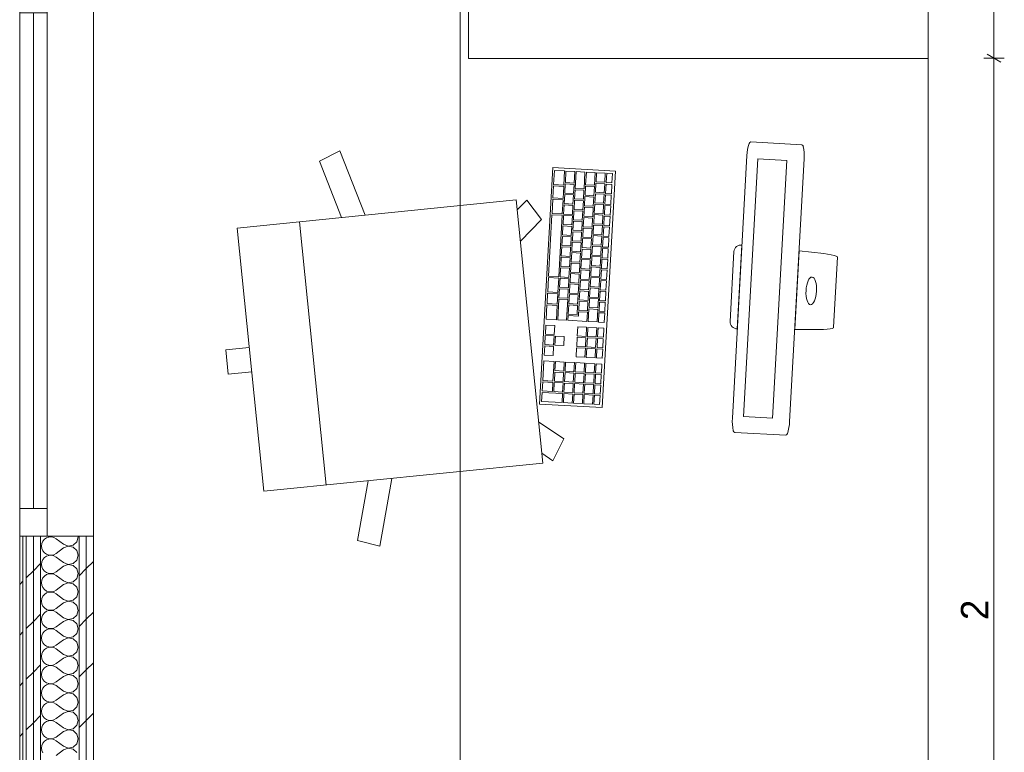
# Model space of a CAD drawing. Header units: millimetres. Extents: x -28277 to 305935, y -19284 to 4746.
# Tile 134 of 256: x 114887 to 116675, y -3812 to -2482. Entities that reach past the tile are written whole.
import ezdxf

# ---------------------------------------------------------------- set-up
doc = ezdxf.new("R2010")
doc.units = ezdxf.units.MM
doc.header["$MEASUREMENT"] = 0
doc.linetypes.add('Wipeout_Contour', pattern=[1000, 0, -1000])
for name, color, linetype in [('06_COT_Detalls', 7, 'Continuous'), ('Nuevo_08_E_Envans secs', 7, 'Continuous'), ('Nuevo_09_EI_Mobiliari general', 7, 'Continuous')]:
    doc.layers.add(name, color=color, linetype=linetype)
for name, color, linetype, lineweight in [('06_COT_Detalls_Pluma_Nº__1', 7, 'Continuous', 5), ('Nuevo_08_E_Envans secs_Pluma_Nº__1', 7, 'Continuous', 5), ('Nuevo_09_EI_Mobiliari general_Pluma_Nº__1', 7, 'Continuous', 5), ('Nuevo_Ventanas Archicad_Pluma_Nº__1', 7, 'Continuous', 5)]:
    doc.layers.add(name, color=color, linetype=linetype, lineweight=lineweight)
for name, color, linetype, lineweight, true_color in [('Nuevo_08_E_Envans secs_Pluma_Nº__102', 7, 'Continuous', 5, 0xcccccc), ('Nuevo_08_E_Envans secs_Pluma_Nº__171', 171, 'Continuous', 13, 0xaaaaff), ('Nuevo_08_E_Envans secs_Pluma_Nº__177', 7, 'Continuous', 15, 0xf7e046)]:
    doc.layers.add(name, color=color, linetype=linetype, lineweight=lineweight, true_color=true_color)
doc.styles.add('Estilo_Generado_2', font='txt')
doc.dimstyles.new('Estilo_Generado__1', dxfattribs={"dimtxt": 50, "dimasz": 19, "dimexe": 0.18, "dimexo": 300, "dimgap": 0, "dimtad": 1, "dimlfac": 0.001, "dimzin": 0, "dimdsep": 46, "dimtxsty": 'Estilo_Generado_2', "dimblk": 'ARROWHEAD_2', "dimblk1": 'ARROWHEAD_2', "dimblk2": 'ARROWHEAD_2', "dimcen": 0.09, "dimclrd": 7, "dimclre": 7, "dimclrt": 7, "dimadec": 0, "dimazin": 0, "dimtfac": 1, "dimtdec": 4, "dimtmove": 0, "dimatfit": 3, "dimfxl": 0, "dimtolj": 1, "dimtzin": 0, "dimarcsym": 0})
pattern_1 = [(45, (114496.2, -37.4), (-91.924, 91.924), [97.5, -32.5]), (45, (114496.2, 54.52), (-91.924, 91.924), [97.5, -32.5])]

# ---------------------------------------------------------------- blocks, each defined once
blk = doc.blocks.new('*X172', base_point=(114496.2, -37.4))
at = {"layer": 'Nuevo_08_E_Envans secs_Pluma_Nº__102', "color": 254, "linetype": 'Continuous', "lineweight": 5, "true_color": 0xcccccc}
for p, q in [((114927.4, -3432.8), (114926.8, -3437.4)), ((114929.2, -3428.6), (114927.4, -3432.8)), ((114932.2, -3425.1), (114929.2, -3428.6)), ((114936, -3422.5), (114932.2, -3425.1)), ((114940.3, -3421), (114936, -3422.5)), ((114936.7, -3419.2), (114940.3, -3420.4)), ((114940.3, -3420.4), (114944.9, -3420.7)), ((114944.9, -3420.8), (114940.3, -3421)), ((114944.9, -3420.7), (114949.4, -3419.6)), ((114949.4, -3421.8), (114944.9, -3420.8)), ((114949.4, -3419.6), (114950.1, -3419.2)), ((114953.4, -3424.1), (114949.4, -3421.8)), ((114966.8, -3434.1), (114953.4, -3424.1)), ((114984.2, -3435.6), (114990.9, -3429.5)), ((114990.9, -3429.5), (114993.4, -3420.7)), ((114993.4, -3420.7), (114993, -3419.2)), ((114926.8, -3437.4), (114927.4, -3442)), ((114927.4, -3442), (114929.2, -3446.2)), ((114929.2, -3446.2), (114932.2, -3449.7)), ((114932.2, -3449.7), (114936, -3452.3)), ((114949.4, -3453), (114953.4, -3450.7)), ((114966.8, -3440.7), (114953.4, -3450.7)), ((114966.8, -3434.1), (114975.3, -3437.3)), ((114975.3, -3437.5), (114966.8, -3440.7)), ((114975.3, -3437.3), (114984.2, -3435.6)), ((114984.2, -3439.2), (114975.3, -3437.5)), ((114990.9, -3445.3), (114984.2, -3439.2)), ((114993.4, -3454.1), (114990.9, -3445.3)), ((114927.4, -3466.2), (114926.8, -3470.7)), ((114929.2, -3462), (114927.4, -3466.2)), ((114932.2, -3458.4), (114929.2, -3462)), ((114936, -3455.8), (114932.2, -3458.4)), ((114936, -3452.3), (114940.3, -3453.8)), ((114940.3, -3454.4), (114936, -3455.8)), ((114940.3, -3453.8), (114944.9, -3454)), ((114944.9, -3454.1), (114940.3, -3454.4)), ((114944.9, -3454), (114949.4, -3453)), ((114949.4, -3455.2), (114944.9, -3454.1)), ((114953.4, -3457.4), (114949.4, -3455.2)), ((114966.8, -3467.4), (114953.4, -3457.4)), ((114966.8, -3467.4), (114975.3, -3470.7)), ((114984.2, -3469), (114990.9, -3462.8)), ((114990.9, -3462.8), (114993.4, -3454.1)), ((114926.8, -3470.7), (114927.4, -3475.3)), ((114927.4, -3475.3), (114929.2, -3479.5)), ((114929.2, -3479.5), (114932.2, -3483)), ((114932.2, -3483), (114936, -3485.6)), ((114936, -3485.6), (114940.3, -3487.1)), ((114944.9, -3487.3), (114949.4, -3486.3)), ((114949.4, -3486.3), (114953.4, -3484.1)), ((114966.8, -3474.1), (114953.4, -3484.1)), ((114975.3, -3470.8), (114966.8, -3474.1)), ((114975.3, -3470.7), (114984.2, -3469)), ((114984.2, -3472.5), (114975.3, -3470.8)), ((114990.9, -3478.6), (114984.2, -3472.5)), ((114993.4, -3487.4), (114990.9, -3478.6)), ((114927.4, -3499.5), (114926.8, -3504.1)), ((114926.8, -3504.1), (114927.4, -3508.6)), ((114929.2, -3495.3), (114927.4, -3499.5)), ((114932.2, -3491.8), (114929.2, -3495.3)), ((114936, -3489.2), (114932.2, -3491.8)), ((114940.3, -3487.7), (114936, -3489.2)), ((114940.3, -3487.1), (114944.9, -3487.3)), ((114944.9, -3487.5), (114940.3, -3487.7)), ((114949.4, -3488.5), (114944.9, -3487.5)), ((114953.4, -3490.7), (114949.4, -3488.5)), ((114966.8, -3500.7), (114953.4, -3490.7)), ((114966.8, -3500.7), (114975.3, -3504)), ((114975.3, -3504.1), (114966.8, -3507.4)), ((114975.3, -3504), (114984.2, -3502.3)), ((114984.2, -3505.8), (114975.3, -3504.1)), ((114984.2, -3502.3), (114990.9, -3496.2)), ((114990.9, -3496.2), (114993.4, -3487.4)), ((114927.4, -3508.6), (114929.2, -3512.8)), ((114929.2, -3512.8), (114932.2, -3516.4)), ((114932.2, -3516.4), (114936, -3519)), ((114936, -3522.5), (114932.2, -3525.1)), ((114936, -3519), (114940.3, -3520.4)), ((114940.3, -3521), (114936, -3522.5)), ((114940.3, -3520.4), (114944.9, -3520.7)), ((114944.9, -3520.8), (114940.3, -3521)), ((114944.9, -3520.7), (114949.4, -3519.6)), ((114949.4, -3521.8), (114944.9, -3520.8)), ((114949.4, -3519.6), (114953.4, -3517.4)), ((114953.4, -3524.1), (114949.4, -3521.8)), ((114966.8, -3507.4), (114953.4, -3517.4)), ((114990.9, -3512), (114984.2, -3505.8)), ((114993.4, -3520.7), (114990.9, -3512)), ((114990.9, -3529.5), (114993.4, -3520.7)), ((114927.4, -3532.8), (114926.8, -3537.4)), ((114926.8, -3537.4), (114927.4, -3542)), ((114929.2, -3528.6), (114927.4, -3532.8)), ((114932.2, -3525.1), (114929.2, -3528.6)), ((114966.8, -3534.1), (114953.4, -3524.1)), ((114966.8, -3534.1), (114975.3, -3537.3)), ((114975.3, -3537.5), (114966.8, -3540.7)), ((114975.3, -3537.3), (114984.2, -3535.6)), ((114984.2, -3539.2), (114975.3, -3537.5)), ((114984.2, -3535.6), (114990.9, -3529.5)), ((114990.9, -3545.3), (114984.2, -3539.2)), ((114927.4, -3542), (114929.2, -3546.2)), ((114929.2, -3546.2), (114932.2, -3549.7)), ((114932.2, -3549.7), (114936, -3552.3)), ((114936, -3555.8), (114932.2, -3558.4)), ((114936, -3552.3), (114940.3, -3553.8)), ((114940.3, -3554.4), (114936, -3555.8)), ((114940.3, -3553.8), (114944.9, -3554)), ((114944.9, -3554.1), (114940.3, -3554.4)), ((114944.9, -3554), (114949.4, -3553)), ((114949.4, -3555.2), (114944.9, -3554.1)), ((114949.4, -3553), (114953.4, -3550.7)), ((114953.4, -3557.4), (114949.4, -3555.2)), ((114966.8, -3540.7), (114953.4, -3550.7)), ((114966.8, -3567.4), (114953.4, -3557.4)), ((114993.4, -3554.1), (114990.9, -3545.3)), ((114990.9, -3562.8), (114993.4, -3554.1)), ((114927.4, -3566.2), (114926.8, -3570.7)), ((114926.8, -3570.7), (114927.4, -3575.3)), ((114929.2, -3562), (114927.4, -3566.2)), ((114927.4, -3575.3), (114929.2, -3579.5)), ((114932.2, -3558.4), (114929.2, -3562)), ((114966.8, -3574.1), (114953.4, -3584.1)), ((114966.8, -3567.4), (114975.3, -3570.7)), ((114975.3, -3570.8), (114966.8, -3574.1)), ((114975.3, -3570.7), (114984.2, -3569)), ((114984.2, -3572.5), (114975.3, -3570.8)), ((114984.2, -3569), (114990.9, -3562.8)), ((114990.9, -3578.6), (114984.2, -3572.5)), ((114929.2, -3579.5), (114932.2, -3583)), ((114932.2, -3591.8), (114929.2, -3595.3)), ((114932.2, -3583), (114936, -3585.6)), ((114936, -3589.2), (114932.2, -3591.8)), ((114936, -3585.6), (114940.3, -3587.1)), ((114940.3, -3587.7), (114936, -3589.2)), ((114940.3, -3587.1), (114944.9, -3587.3)), ((114944.9, -3587.5), (114940.3, -3587.7)), ((114944.9, -3587.3), (114949.4, -3586.3)), ((114949.4, -3588.5), (114944.9, -3587.5)), ((114949.4, -3586.3), (114953.4, -3584.1)), ((114953.4, -3590.7), (114949.4, -3588.5)), ((114966.8, -3600.7), (114953.4, -3590.7)), ((114993.4, -3587.4), (114990.9, -3578.6)), ((114990.9, -3596.2), (114993.4, -3587.4)), ((114927.4, -3599.5), (114926.8, -3604.1)), ((114926.8, -3604.1), (114927.4, -3608.6)), ((114929.2, -3595.3), (114927.4, -3599.5)), ((114927.4, -3608.6), (114929.2, -3612.8)), ((114966.8, -3607.4), (114953.4, -3617.4)), ((114966.8, -3600.7), (114975.3, -3604)), ((114975.3, -3604.1), (114966.8, -3607.4)), ((114975.3, -3604), (114984.2, -3602.3)), ((114984.2, -3605.8), (114975.3, -3604.1)), ((114984.2, -3602.3), (114990.9, -3596.2)), ((114990.9, -3612), (114984.2, -3605.8)), ((114929.2, -3628.6), (114927.4, -3632.8)), ((114929.2, -3612.8), (114932.2, -3616.4)), ((114932.2, -3625.1), (114929.2, -3628.6)), ((114932.2, -3616.4), (114936, -3619)), ((114936, -3622.5), (114932.2, -3625.1)), ((114936, -3619), (114940.3, -3620.4)), ((114940.3, -3621), (114936, -3622.5)), ((114940.3, -3620.4), (114944.9, -3620.7)), ((114944.9, -3620.8), (114940.3, -3621)), ((114944.9, -3620.7), (114949.4, -3619.6)), ((114949.4, -3621.8), (114944.9, -3620.8)), ((114949.4, -3619.6), (114953.4, -3617.4)), ((114953.4, -3624.1), (114949.4, -3621.8)), ((114966.8, -3634.1), (114953.4, -3624.1)), ((114984.2, -3635.6), (114990.9, -3629.5)), ((114993.4, -3620.7), (114990.9, -3612)), ((114990.9, -3629.5), (114993.4, -3620.7)), ((114927.4, -3632.8), (114926.8, -3637.4)), ((114926.8, -3637.4), (114927.4, -3642)), ((114927.4, -3642), (114929.2, -3646.2)), ((114929.2, -3646.2), (114932.2, -3649.7)), ((114966.8, -3640.7), (114953.4, -3650.7)), ((114966.8, -3634.1), (114975.3, -3637.3)), ((114975.3, -3637.5), (114966.8, -3640.7)), ((114975.3, -3637.3), (114984.2, -3635.6)), ((114984.2, -3639.2), (114975.3, -3637.5)), ((114990.9, -3645.3), (114984.2, -3639.2)), ((114993.4, -3654.1), (114990.9, -3645.3)), ((114929.2, -3662), (114927.4, -3666.2)), ((114932.2, -3658.4), (114929.2, -3662)), ((114932.2, -3649.7), (114936, -3652.3)), ((114936, -3655.8), (114932.2, -3658.4)), ((114936, -3652.3), (114940.3, -3653.8)), ((114940.3, -3654.4), (114936, -3655.8)), ((114940.3, -3653.8), (114944.9, -3654)), ((114944.9, -3654.1), (114940.3, -3654.4)), ((114944.9, -3654), (114949.4, -3653)), ((114949.4, -3655.2), (114944.9, -3654.1)), ((114949.4, -3653), (114953.4, -3650.7)), ((114953.4, -3657.4), (114949.4, -3655.2)), ((114966.8, -3667.4), (114953.4, -3657.4)), ((114984.2, -3669), (114990.9, -3662.8)), ((114990.9, -3662.8), (114993.4, -3654.1)), ((114927.4, -3666.2), (114926.8, -3670.7)), ((114926.8, -3670.7), (114927.4, -3675.3)), ((114927.4, -3675.3), (114929.2, -3679.5)), ((114929.2, -3679.5), (114932.2, -3683)), ((114932.2, -3683), (114936, -3685.6)), ((114966.8, -3674.1), (114953.4, -3684.1)), ((114966.8, -3667.4), (114975.3, -3670.7)), ((114975.3, -3670.8), (114966.8, -3674.1)), ((114975.3, -3670.7), (114984.2, -3669)), ((114984.2, -3672.5), (114975.3, -3670.8)), ((114990.9, -3678.6), (114984.2, -3672.5)), ((114993.4, -3687.4), (114990.9, -3678.6)), ((114927.4, -3699.5), (114926.8, -3704.1)), ((114929.2, -3695.3), (114927.4, -3699.5)), ((114932.2, -3691.8), (114929.2, -3695.3)), ((114936, -3689.2), (114932.2, -3691.8)), ((114936, -3685.6), (114940.3, -3687.1)), ((114940.3, -3687.7), (114936, -3689.2)), ((114940.3, -3687.1), (114944.9, -3687.3)), ((114944.9, -3687.5), (114940.3, -3687.7)), ((114944.9, -3687.3), (114949.4, -3686.3)), ((114949.4, -3688.5), (114944.9, -3687.5)), ((114949.4, -3686.3), (114953.4, -3684.1)), ((114953.4, -3690.7), (114949.4, -3688.5)), ((114966.8, -3700.7), (114953.4, -3690.7)), ((114966.8, -3700.7), (114975.3, -3704)), ((114984.2, -3702.3), (114990.9, -3696.2)), ((114990.9, -3696.2), (114993.4, -3687.4)), ((114926.8, -3704.1), (114927.4, -3708.6)), ((114927.4, -3708.6), (114929.2, -3712.8)), ((114929.2, -3712.8), (114932.2, -3716.4)), ((114932.2, -3716.4), (114936, -3719)), ((114936, -3719), (114940.3, -3720.4)), ((114949.4, -3719.6), (114953.4, -3717.4)), ((114966.8, -3707.4), (114953.4, -3717.4)), ((114975.3, -3704.1), (114966.8, -3707.4)), ((114975.3, -3704), (114984.2, -3702.3)), ((114984.2, -3705.8), (114975.3, -3704.1)), ((114990.9, -3712), (114984.2, -3705.8)), ((114993.4, -3720.7), (114990.9, -3712)), ((114927.4, -3732.8), (114926.8, -3737.4)), ((114929.2, -3728.6), (114927.4, -3732.8)), ((114932.2, -3725.1), (114929.2, -3728.6)), ((114936, -3722.5), (114932.2, -3725.1)), ((114940.3, -3721), (114936, -3722.5)), ((114940.3, -3720.4), (114944.9, -3720.7)), ((114944.9, -3720.8), (114940.3, -3721)), ((114944.9, -3720.7), (114949.4, -3719.6)), ((114949.4, -3721.8), (114944.9, -3720.8)), ((114953.4, -3724.1), (114949.4, -3721.8)), ((114966.8, -3734.1), (114953.4, -3724.1)), ((114966.8, -3734.1), (114975.3, -3737.3)), ((114975.3, -3737.3), (114984.2, -3735.6)), ((114984.2, -3735.6), (114990.9, -3729.5)), ((114990.9, -3729.5), (114993.4, -3720.7)), ((114926.8, -3737.4), (114927.4, -3742)), ((114927.4, -3742), (114929.2, -3746.2)), ((114929.2, -3746.2), (114932.2, -3749.7)), ((114932.2, -3749.7), (114936, -3752.3)), ((114936, -3752.3), (114940.3, -3753.8)), ((114940.3, -3754.4), (114936, -3755.8)), ((114940.3, -3753.8), (114944.9, -3754)), ((114944.9, -3754.1), (114940.3, -3754.4)), ((114944.9, -3754), (114949.4, -3753)), ((114949.4, -3755.2), (114944.9, -3754.1)), ((114949.4, -3753), (114953.4, -3750.7)), ((114966.8, -3740.7), (114953.4, -3750.7)), ((114975.3, -3737.5), (114966.8, -3740.7)), ((114984.2, -3739.2), (114975.3, -3737.5)), ((114990.9, -3745.3), (114984.2, -3739.2)), ((114993.4, -3754.1), (114990.9, -3745.3)), ((114990.9, -3762.8), (114993.4, -3754.1)), ((114927.4, -3766.2), (114926.8, -3770.7)), ((114926.8, -3770.7), (114927.4, -3775.3)), ((114929.2, -3762), (114927.4, -3766.2)), ((114932.2, -3758.4), (114929.2, -3762)), ((114936, -3755.8), (114932.2, -3758.4)), ((114953.4, -3757.4), (114949.4, -3755.2)), ((114966.8, -3767.4), (114953.4, -3757.4)), ((114966.8, -3767.4), (114975.3, -3770.7)), ((114975.3, -3770.8), (114966.8, -3774.1)), ((114975.3, -3770.7), (114984.2, -3769)), ((114984.2, -3772.5), (114975.3, -3770.8)), ((114984.2, -3769), (114990.9, -3762.8)), ((114990.9, -3778.6), (114984.2, -3772.5)), ((114927.4, -3775.3), (114929.2, -3779.5)), ((114929.2, -3779.5), (114932.2, -3783)), ((114932.2, -3783), (114936, -3785.6)), ((114936, -3789.2), (114932.2, -3791.8)), ((114936, -3785.6), (114940.3, -3787.1)), ((114940.3, -3787.7), (114936, -3789.2)), ((114940.3, -3787.1), (114944.9, -3787.3)), ((114944.9, -3787.5), (114940.3, -3787.7)), ((114944.9, -3787.3), (114949.4, -3786.3)), ((114949.4, -3788.5), (114944.9, -3787.5)), ((114949.4, -3786.3), (114953.4, -3784.1)), ((114953.4, -3790.7), (114949.4, -3788.5)), ((114966.8, -3774.1), (114953.4, -3784.1)), ((114966.8, -3800.7), (114953.4, -3790.7)), ((114993.4, -3787.4), (114990.9, -3778.6)), ((114990.9, -3796.2), (114993.4, -3787.4)), ((114927.4, -3799.5), (114926.8, -3804.1)), ((114926.8, -3804.1), (114927.4, -3808.6)), ((114929.2, -3795.3), (114927.4, -3799.5)), ((114927.4, -3808.6), (114929.2, -3812.8)), ((114932.2, -3791.8), (114929.2, -3795.3)), ((114966.8, -3807.4), (114953.4, -3817.4)), ((114966.8, -3800.7), (114975.3, -3804)), ((114975.3, -3804.1), (114966.8, -3807.4)), ((114975.3, -3804), (114984.2, -3802.3)), ((114984.2, -3805.8), (114975.3, -3804.1)), ((114984.2, -3802.3), (114990.9, -3796.2)), ((114990.9, -3812), (114984.2, -3805.8))]:
    blk.add_line(p, q, dxfattribs=at)
blk = doc.blocks.new('Ventana 27')
at = {"layer": 'Nuevo_Ventanas Archicad_Pluma_Nº__1', "color": 7, "linetype": 'Continuous', "lineweight": 5}
for p, q in [((-500, 0), (500, 0)), ((-500, 0), (-450, 0)), ((-500, 0), (-500, -6)), ((-500, 0), (-500, -6)), ((-450, 0), (-450, -50)), ((-450, 0), (450, 0)), ((450, -50), (450, 0)), ((450, 0), (500, 0)), ((500, 0), (500, -6)), ((500, 0), (500, -6)), ((-500, -6), (-500, -12)), ((-500, -6), (-500, -12)), ((-500, -12), (-500, -25)), ((-500, -12), (-500, -25)), ((500, -6), (500, -12)), ((500, -6), (500, -12)), ((500, -12), (500, -25)), ((500, -12), (500, -25)), ((-500, -25), (-500, -38)), ((-500, -25), (-500, -38)), ((-450, -25), (450, -25)), ((500, -25), (500, -38)), ((500, -25), (500, -38)), ((-500, -38), (-500, -50)), ((-500, -38), (-500, -50)), ((-450, -50), (-500, -50)), ((-500, -50), (-500, -108)), ((450, -50), (-450, -50)), ((500, -50), (450, -50)), ((500, -38), (500, -50)), ((500, -38), (500, -50)), ((500, -50), (500, -108)), ((-500, -108), (-500, -121)), ((-500, -121), (-500, -134)), ((500, -108), (500, -121)), ((500, -121), (500, -134)), ((-500, -134), (500, -134))]:
    blk.add_line(p, q, dxfattribs=at)
blk = doc.blocks.new('Muro_31_3', base_point=(114887.1, -9244.8))
at = {"color": 254, "linetype": 'Wipeout_Contour', "lineweight": 0, "ltscale": 460363.758891}
blk.add_wipeout([(115021.1, -3419.2), (115008.1, -3419.2), (115008.1, -4842.3), (115021.1, -4842.3)], dxfattribs=at).dxf.layer = 'Nuevo_08_E_Envans secs'
at = {"layer": 'Nuevo_08_E_Envans secs_Pluma_Nº__177', "linetype": 'Continuous', "lineweight": 15, "true_color": 0xf7e046}
h = blk.add_hatch(dxfattribs=at)
h.set_pattern_fill('Panellat_HPL_0003', color=53, style=0, pattern_type=2)
h.set_pattern_definition(pattern_1)
h.paths.add_polyline_path([(115021.1, -3419.2), (115008.1, -3419.2), (115008.1, -4842.3), (115021.1, -4842.3)])
at = {"layer": 'Nuevo_08_E_Envans secs_Pluma_Nº__1', "color": 7, "linetype": 'Continuous', "lineweight": 5, "flags": 128}
blk.add_lwpolyline([(115021.1, -4842.3), (115021.1, -3419.2)], dxfattribs=at)
at = {"color": 254, "linetype": 'Wipeout_Contour', "lineweight": 0, "ltscale": 460311.793403}
blk.add_wipeout([(115008.1, -3419.2), (114995.1, -3419.2), (114995.1, -4842.3), (115008.1, -4842.3)], dxfattribs=at).dxf.layer = 'Nuevo_08_E_Envans secs'
at = {"layer": 'Nuevo_08_E_Envans secs_Pluma_Nº__177', "linetype": 'Continuous', "lineweight": 15, "true_color": 0xf7e046}
h = blk.add_hatch(dxfattribs=at)
h.set_pattern_fill('Panellat_HPL_0003', color=53, style=0, pattern_type=2)
h.set_pattern_definition(pattern_1)
h.paths.add_polyline_path([(115008.1, -3419.2), (114995.1, -3419.2), (114995.1, -4842.3), (115008.1, -4842.3)])
at = {"layer": 'Nuevo_08_E_Envans secs_Pluma_Nº__1', "color": 7, "linetype": 'Continuous', "lineweight": 5}
for p, q in [((114937.1, -3419.2), (114995.1, -3419.2)), ((114995.1, -4842.3), (114995.1, -3419.2)), ((114995.1, -3419.2), (115008.1, -3419.2)), ((115008.1, -4842.3), (115008.1, -3419.2)), ((115008.1, -3419.2), (115021.1, -3419.2))]:
    blk.add_line(p, q, dxfattribs=at)
at = {"layer": 'Nuevo_08_E_Envans secs', "color": 7, "lineweight": 20}
blk.add_blockref('*X172', (114496.2, -37.4), dxfattribs=at)
at = {"color": 254, "linetype": 'Wipeout_Contour', "lineweight": 0, "ltscale": 459980.014103}
blk.add_wipeout([(114925.1, -3419.2), (114912.1, -3419.2), (114912.1, -4842.3), (114925.1, -4842.3)], dxfattribs=at).dxf.layer = 'Nuevo_08_E_Envans secs'
at = {"layer": 'Nuevo_08_E_Envans secs_Pluma_Nº__177', "linetype": 'Continuous', "lineweight": 15, "true_color": 0xf7e046}
h = blk.add_hatch(dxfattribs=at)
h.set_pattern_fill('Panellat_HPL_0003', color=53, style=0, pattern_type=2)
h.set_pattern_definition(pattern_1)
h.paths.add_polyline_path([(114925.1, -3419.2), (114912.1, -3419.2), (114912.1, -4842.3), (114925.1, -4842.3)])
at = {"layer": 'Nuevo_08_E_Envans secs_Pluma_Nº__1', "color": 7, "linetype": 'Continuous', "lineweight": 5}
for p, q in [((114925.1, -4842.3), (114925.1, -3419.2)), ((114925.1, -3419.2), (114937.1, -3419.2))]:
    blk.add_line(p, q, dxfattribs=at)
at = {"color": 254, "linetype": 'Wipeout_Contour', "lineweight": 0, "ltscale": 459928.048483}
blk.add_wipeout([(114912.1, -3419.2), (114899.1, -3419.2), (114899.1, -4842.3), (114912.1, -4842.3)], dxfattribs=at).dxf.layer = 'Nuevo_08_E_Envans secs'
at = {"layer": 'Nuevo_08_E_Envans secs_Pluma_Nº__177', "linetype": 'Continuous', "lineweight": 15, "true_color": 0xf7e046}
h = blk.add_hatch(dxfattribs=at)
h.set_pattern_fill('Panellat_HPL_0003', color=53, style=0, pattern_type=2)
h.set_pattern_definition(pattern_1)
h.paths.add_polyline_path([(114912.1, -3419.2), (114899.1, -3419.2), (114899.1, -4842.3), (114912.1, -4842.3)])
at = {"layer": 'Nuevo_08_E_Envans secs_Pluma_Nº__1', "color": 7, "linetype": 'Continuous', "lineweight": 5}
for p, q in [((114912.1, -4842.3), (114912.1, -3419.2)), ((114912.1, -3419.2), (114925.1, -3419.2))]:
    blk.add_line(p, q, dxfattribs=at)
at = {"color": 254, "linetype": 'Wipeout_Contour', "lineweight": 0, "ltscale": 459866.089687}
blk.add_wipeout([(114893.1, -3419.2), (114887.1, -3419.2), (114887.1, -4842.3), (114893.1, -4842.3)], dxfattribs=at).dxf.layer = 'Nuevo_08_E_Envans secs'
at = {"layer": 'Nuevo_08_E_Envans secs_Pluma_Nº__171', "linetype": 'Continuous', "lineweight": 13, "true_color": 0xaaaaff}
h = blk.add_hatch(dxfattribs=at)
h.set_pattern_fill('Panellat_HPL_0003', color=161, style=0, pattern_type=2)
h.set_pattern_definition(pattern_1)
h.paths.add_polyline_path([(114893.1, -3419.2), (114887.1, -3419.2), (114887.1, -4842.3), (114893.1, -4842.3)])
at = {"layer": 'Nuevo_08_E_Envans secs_Pluma_Nº__1', "color": 7, "linetype": 'Continuous', "lineweight": 5}
for p, q in [((114887.1, -3419.2), (114893.1, -3419.2)), ((114893.1, -4842.3), (114893.1, -3419.2)), ((114893.1, -3419.2), (114899.1, -3419.2)), ((114899.1, -4842.3), (114899.1, -3419.2)), ((114899.1, -3419.2), (114912.1, -3419.2))]:
    blk.add_line(p, q, dxfattribs=at)
at = {"layer": 'Nuevo_08_E_Envans secs_Pluma_Nº__1', "color": 7, "linetype": 'Continuous', "lineweight": 5, "flags": 128}
blk.add_lwpolyline([(114887.1, -3419.2), (114887.1, -4842.3)], dxfattribs=at)
at = {"layer": 'Nuevo_Ventanas Archicad_Pluma_Nº__1', "color": 7, "linetype": 'Continuous', "lineweight": 5, "xscale": -1, "zscale": 1000, "rotation": 89.99999999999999}
blk.add_blockref('Ventana 27', (114887.1, -2919.2), dxfattribs=at)
blk = doc.blocks.new('Silla Oficina 04 27')
at = {"layer": 'Nuevo_09_EI_Mobiliari general_Pluma_Nº__1', "color": 7, "linetype": 'Continuous', "lineweight": 5}
for p, q in [((335.5, 589.5), (335.5, 546.8)), ((335.5, 589.5), (379.5, 589.5)), ((379.5, 589.5), (379.5, 546.8)), ((597.6, 546.8), (117.3, 546.8)), ((117.3, 546.8), (117.3, 37.5)), ((117.3, 546.8), (117.3, 37.5)), ((597.6, 546.8), (597.6, 37.5)), ((597.6, 37.5), (597.6, 546.8)), ((597.6, 546.8), (597.6, 37.5)), ((117.3, 433.1), (597.6, 433.1)), ((-3.2, 347.1), (11.5, 386.1)), ((11.5, 386.1), (117.3, 356.4)), ((703.4, 386.1), (597.6, 356.4)), ((718.1, 347.1), (703.4, 386.1)), ((117.3, 313.2), (-3.2, 347.1)), ((597.6, 313.2), (718.1, 347.1)), ((117.3, 37.5), (597.6, 37.5)), ((119.9, 18.7), (135.6, 37.5)), ((157.3, -4.7), (192.7, 37.5)), ((557.7, -4.7), (522.2, 37.5)), ((595, 18.7), (579.3, 37.5)), ((119.9, 18.7), (157.3, -4.7)), ((595, 18.7), (557.7, -4.7))]:
    blk.add_line(p, q, dxfattribs=at)
blk = doc.blocks.new('*D195', base_point=(114496.2, -37.4))
at = {"layer": '06_COT_Detalls_Pluma_Nº__1', "color": 7, "linetype": 'Continuous', "lineweight": 5}
for p, q in [((116675.2, -2551.6), (116637.7, -2551.6)), ((116643.9, -2544.4), (116668.9, -2558.8)), ((116656.4, -4552.9), (116656.4, -2551.6)), ((116675.2, -4552.9), (116637.7, -4552.9)), ((116643.9, -4545.7), (116668.9, -4560.1))]:
    blk.add_line(p, q, dxfattribs=at)
at = {"layer": '06_COT_Detalls_Pluma_Nº__1', "color": 7, "lineweight": 5, "insert": (116646.4, -3571.9), "char_height": 50, "attachment_point": 7, "rotation": 90, "style": 'Estilo_Generado_2'}
blk.add_mtext('\\A1;{\\pql;\\fGotham Book|b0|i0|c0|p0;\\W1.000000;2}', dxfattribs=at)
blk = doc.blocks.new('ARROWHEAD_2')
at = {"color": 0, "linetype": 'Continuous', "lineweight": 0}
for p, q in [((0, 0), (-1, 0)), ((-0.378, -0.655), (0.378, 0.655))]:
    blk.add_line(p, q, dxfattribs=at)
blk = doc.blocks.new('*D196', base_point=(114496.2, -37.4))
at = {"layer": '06_COT_Detalls_Pluma_Nº__1', "color": 7, "linetype": 'Continuous', "lineweight": 5}
for p, q in [((116675.2, -2052.2), (116637.7, -2052.2)), ((116668.9, -2059.5), (116643.9, -2045)), ((116656.4, -2052.2), (116656.4, -2040)), ((116656.4, -2551.6), (116656.4, -2052.2)), ((116675.2, -2551.6), (116637.7, -2551.6)), ((116643.9, -2544.4), (116668.9, -2558.8))]:
    blk.add_line(p, q, dxfattribs=at)
at = {"layer": '06_COT_Detalls_Pluma_Nº__1', "color": 7, "lineweight": 5, "insert": (116646.4, -2351), "char_height": 50, "attachment_point": 7, "rotation": 90, "style": 'Estilo_Generado_2'}
blk.add_mtext('\\A1;{\\pql;\\fGotham Book|b0|i0|c0|p0;\\W1.000000;0,5}', dxfattribs=at)
blk = doc.blocks.new('Mesa Oficina Rect 27')
at = {"layer": 'Nuevo_09_EI_Mobiliari general_Pluma_Nº__1', "color": 7, "linetype": 'Continuous', "lineweight": 5}
for p, q in [((0, 835), (500, 835)), ((500, 835), (500, 0))]:
    blk.add_line(p, q, dxfattribs=at)
at = {"layer": 'Nuevo_09_EI_Mobiliari general_Pluma_Nº__1', "color": 7, "linetype": 'Continuous', "lineweight": 5, "flags": 128}
blk.add_lwpolyline([(0, 0), (3000, 0), (3000, 850), (0, 850)], close=True, dxfattribs=at)
blk = doc.blocks.new('iMac 27')
at = {"layer": 'Nuevo_09_EI_Mobiliari general_Pluma_Nº__1', "color": 7, "linetype": 'Continuous', "lineweight": 5}
for p, q in [((-264.1, 112.5), (-264.2, 19.6)), ((238.8, 118), (-238.8, 118)), ((264.1, 112.5), (264.2, 112.4)), ((264.2, 112.4), (264.2, 19.6)), ((234.2, 86.8), (-234.2, 86.8)), ((-234.2, 86.8), (-234.2, 34)), ((234.2, 34), (234.2, 86.8)), ((-234.2, 34), (234.2, 34)), ((-238.8, 14), (238.8, 14))]:
    blk.add_line(p, q, dxfattribs=at)
at = {"layer": 'Nuevo_09_EI_Mobiliari general_Pluma_Nº__1', "color": 7, "linetype": 'Continuous', "lineweight": 5, "flags": 128}
blk.add_lwpolyline([(63.7, 188.4), (-63.7, 188.4), (-64.7, 188.2), (-65.8, 186), (-66.8, 182), (-67.7, 176.6), (-68.5, 170.2), (-69, 163.2), (-71.4, 118), (71.4, 118), (69, 163.2), (68.5, 170.2), (67.7, 176.6), (66.8, 182), (65.8, 186), (64.7, 188.2)], close=True, dxfattribs=at)
blk.add_lwpolyline([(63.5, 0, 0.431428), (76.1, 13.9), (-76.1, 13.9, 0.443051), (-63.5, 0)], format="xyb", close=True, dxfattribs=at)
at = {"layer": 'Nuevo_09_EI_Mobiliari general_Pluma_Nº__1', "color": 7, "linetype": 'Continuous', "lineweight": 5}
for centre, radius, start, end in [((-260.1, 111.3), 4.13, 103.6734, 163.559), ((-241.2, 44), 74, 88.1122, 105.609), ((241.2, 44), 74, 74.391, 91.8878), ((260.1, 111.3), 4.13, 16.441, 76.3266), ((-260.1, 20.7), 4.16, 195.3476, 255.2331), ((260.1, 20.7), 4.16, 284.7669, 344.6524), ((-239.6, 101.6), 87.6, 255.716, 270.5484), ((241.2, 88.3), 74.3, 268.1194, 285.6162)]:
    blk.add_arc(centre, radius, start, end, dxfattribs=at)
blk.add_ellipse((0, 144.2), major_axis=(25.2, 0), ratio=0.377358, dxfattribs=at)
blk = doc.blocks.new('Teclado (Apple) 27_2')
at = {"layer": 'Nuevo_09_EI_Mobiliari general_Pluma_Nº__1', "color": 7, "linetype": 'Continuous', "lineweight": 5}
for p, q in [((5, 109), (22, 109)), ((5, 98.5), (5, 109)), ((22, 109), (22, 98.5)), ((24.5, 109), (41.5, 109)), ((24.5, 98.5), (24.5, 109)), ((41.5, 109), (41.5, 98.5)), ((44, 109), (61, 109)), ((44, 98.5), (44, 109)), ((61, 109), (61, 98.5)), ((63.5, 109), (80.5, 109)), ((63.5, 98.5), (63.5, 109)), ((80.5, 109), (80.5, 98.5)), ((83, 109), (100, 109)), ((83, 98.5), (83, 109)), ((100, 109), (100, 98.5)), ((102.5, 109), (119.5, 109)), ((102.5, 98.5), (102.5, 109)), ((119.5, 109), (119.5, 98.5)), ((122, 109), (139, 109)), ((122, 98.5), (122, 109)), ((139, 109), (139, 98.5)), ((141.5, 109), (158.5, 109)), ((141.5, 98.5), (141.5, 109)), ((158.5, 109), (158.5, 98.5)), ((161, 109), (178, 109)), ((161, 98.5), (161, 109)), ((178, 109), (178, 98.5)), ((180.5, 109), (197.5, 109)), ((180.5, 98.5), (180.5, 109)), ((197.5, 109), (197.5, 98.5)), ((200, 109), (217, 109)), ((200, 98.5), (200, 109)), ((217, 109), (217, 98.5)), ((219.5, 109), (236.5, 109)), ((219.5, 98.5), (219.5, 109)), ((236.5, 109), (236.5, 98.5)), ((239, 109), (255.9, 109)), ((239, 98.5), (239, 109)), ((255.9, 109), (255.9, 98.5)), ((258.4, 109), (275.4, 109)), ((258.4, 98.5), (258.4, 109)), ((275.4, 109), (275.4, 98.5)), ((302.6, 109), (286.1, 109)), ((286.1, 109), (286.1, 98.5)), ((302.6, 98.5), (302.6, 109)), ((321.7, 109), (305.1, 109)), ((305.1, 109), (305.1, 98.5)), ((321.7, 98.5), (321.7, 109)), ((340.7, 109), (324.2, 109)), ((324.2, 109), (324.2, 98.5)), ((340.7, 98.5), (340.7, 109)), ((367.9, 109), (351.3, 109)), ((351.3, 109), (351.3, 98.5)), ((367.9, 98.5), (367.9, 109)), ((386.9, 109), (370.4, 109)), ((370.4, 109), (370.4, 98.5)), ((386.9, 98.5), (386.9, 109)), ((406, 109), (389.4, 109)), ((389.4, 109), (389.4, 98.5)), ((406, 98.5), (406, 109)), ((425, 109), (408.5, 109)), ((408.5, 109), (408.5, 98.5)), ((425, 98.5), (425, 109)), ((22, 98.5), (5, 98.5)), ((21.5, 96), (5, 96)), ((5, 96), (5, 80)), ((21.5, 80), (21.5, 96)), ((40.6, 96), (24, 96)), ((24, 96), (24, 80)), ((41.5, 98.5), (24.5, 98.5)), ((40.6, 80), (40.6, 96)), ((59.6, 96), (43.1, 96)), ((43.1, 96), (43.1, 80)), ((61, 98.5), (44, 98.5)), ((59.6, 80), (59.6, 96)), ((78.7, 96), (62.1, 96)), ((62.1, 96), (62.1, 80)), ((80.5, 98.5), (63.5, 98.5)), ((78.7, 80), (78.7, 96)), ((97.7, 96), (81.2, 96)), ((81.2, 96), (81.2, 80)), ((100, 98.5), (83, 98.5)), ((97.7, 80), (97.7, 96)), ((116.7, 96), (100.2, 96)), ((100.2, 96), (100.2, 80)), ((119.5, 98.5), (102.5, 98.5)), ((116.7, 80), (116.7, 96)), ((135.8, 96), (119.2, 96)), ((119.2, 96), (119.2, 80)), ((139, 98.5), (122, 98.5)), ((135.8, 80), (135.8, 96)), ((154.8, 96), (138.3, 96)), ((138.3, 96), (138.3, 80)), ((158.5, 98.5), (141.5, 98.5)), ((154.8, 80), (154.8, 96)), ((173.8, 96), (157.3, 96)), ((157.3, 96), (157.3, 80)), ((178, 98.5), (161, 98.5)), ((173.8, 80), (173.8, 96)), ((192.9, 96), (176.3, 96)), ((176.3, 96), (176.3, 80)), ((197.5, 98.5), (180.5, 98.5)), ((192.9, 80), (192.9, 96)), ((211.9, 96), (195.4, 96)), ((195.4, 96), (195.4, 80)), ((217, 98.5), (200, 98.5)), ((211.9, 80), (211.9, 96)), ((231, 96), (214.4, 96)), ((214.4, 96), (214.4, 80)), ((236.5, 98.5), (219.5, 98.5)), ((231, 80), (231, 96)), ((250, 96), (233.5, 96)), ((233.5, 96), (233.5, 80)), ((255.9, 98.5), (239, 98.5)), ((250, 80), (250, 96)), ((275.4, 96), (252.5, 96)), ((252.5, 96), (252.5, 80)), ((275.4, 96), (252.5, 96)), ((252.5, 96), (252.5, 80)), ((275.4, 96), (252.5, 96)), ((252.5, 96), (252.5, 80)), ((275.4, 96), (252.5, 96)), ((252.5, 96), (252.5, 80)), ((275.4, 96), (252.5, 96)), ((252.5, 96), (252.5, 80)), ((275.4, 96), (252.5, 96)), ((252.5, 96), (252.5, 80)), ((275.4, 96), (252.5, 96)), ((252.5, 96), (252.5, 80)), ((275.4, 96), (252.5, 96)), ((252.5, 96), (252.5, 80)), ((275.4, 96), (252.5, 96)), ((252.5, 96), (252.5, 80)), ((275.4, 96), (252.5, 96)), ((252.5, 96), (252.5, 80)), ((275.4, 96), (252.5, 96)), ((252.5, 96), (252.5, 80)), ((275.4, 96), (252.5, 96)), ((252.5, 96), (252.5, 80)), ((275.4, 96), (252.5, 96)), ((252.5, 96), (252.5, 80)), ((275.4, 98.5), (258.4, 98.5)), ((275.4, 80), (275.4, 96)), ((275.4, 80), (275.4, 96)), ((275.4, 80), (275.4, 96)), ((275.4, 80), (275.4, 96)), ((275.4, 80), (275.4, 96)), ((275.4, 80), (275.4, 96)), ((275.4, 80), (275.4, 96)), ((275.4, 80), (275.4, 96)), ((275.4, 80), (275.4, 96)), ((275.4, 80), (275.4, 96)), ((275.4, 80), (275.4, 96)), ((275.4, 80), (275.4, 96)), ((275.4, 80), (275.4, 96)), ((286.1, 98.5), (302.6, 98.5)), ((302.6, 96), (286.1, 96)), ((286.1, 96), (286.1, 80)), ((302.6, 80), (302.6, 96)), ((305.1, 98.5), (321.7, 98.5)), ((321.7, 96), (305.1, 96)), ((305.1, 96), (305.1, 80)), ((321.7, 80), (321.7, 96)), ((324.2, 98.5), (340.7, 98.5)), ((340.7, 96), (324.2, 96)), ((324.2, 96), (324.2, 80)), ((340.7, 80), (340.7, 96)), ((351.3, 98.5), (367.9, 98.5)), ((367.9, 96), (351.3, 96)), ((351.3, 96), (351.3, 80)), ((367.9, 80), (367.9, 96)), ((370.4, 98.5), (386.9, 98.5)), ((386.9, 96), (370.4, 96)), ((370.4, 96), (370.4, 80)), ((386.9, 80), (386.9, 96)), ((389.4, 98.5), (406, 98.5)), ((406, 96), (389.4, 96)), ((389.4, 96), (389.4, 80)), ((406, 80), (406, 96)), ((408.5, 98.5), (425, 98.5)), ((425, 96), (408.5, 96)), ((408.5, 96), (408.5, 80)), ((425, 80), (425, 96)), ((5, 80), (21.5, 80)), ((27.9, 77.5), (5, 77.5)), ((5, 77.5), (5, 61.5)), ((27.9, 77.5), (5, 77.5)), ((5, 77.5), (5, 61.5)), ((27.9, 77.5), (5, 77.5)), ((5, 77.5), (5, 61.5)), ((27.9, 77.5), (5, 77.5)), ((5, 77.5), (5, 61.5)), ((27.9, 77.5), (5, 77.5)), ((5, 77.5), (5, 61.5)), ((27.9, 77.5), (5, 77.5)), ((5, 77.5), (5, 61.5)), ((27.9, 77.5), (5, 77.5)), ((5, 77.5), (5, 61.5)), ((27.9, 77.5), (5, 77.5)), ((5, 77.5), (5, 61.5)), ((27.9, 77.5), (5, 77.5)), ((5, 77.5), (5, 61.5)), ((27.9, 77.5), (5, 77.5)), ((5, 77.5), (5, 61.5)), ((27.9, 77.5), (5, 77.5)), ((5, 77.5), (5, 61.5)), ((27.9, 77.5), (5, 77.5)), ((5, 77.5), (5, 61.5)), ((27.9, 77.5), (5, 77.5)), ((5, 77.5), (5, 61.5)), ((24, 80), (40.6, 80)), ((27.9, 61.5), (27.9, 77.5)), ((27.9, 61.5), (27.9, 77.5)), ((27.9, 61.5), (27.9, 77.5)), ((27.9, 61.5), (27.9, 77.5)), ((27.9, 61.5), (27.9, 77.5)), ((27.9, 61.5), (27.9, 77.5)), ((27.9, 61.5), (27.9, 77.5)), ((27.9, 61.5), (27.9, 77.5)), ((27.9, 61.5), (27.9, 77.5)), ((27.9, 61.5), (27.9, 77.5)), ((27.9, 61.5), (27.9, 77.5)), ((27.9, 61.5), (27.9, 77.5)), ((27.9, 61.5), (27.9, 77.5)), ((47, 77.5), (30.4, 77.5)), ((30.4, 77.5), (30.4, 61.5)), ((43.1, 80), (59.6, 80)), ((47, 61.5), (47, 77.5)), ((66, 77.5), (49.5, 77.5)), ((49.5, 77.5), (49.5, 61.5)), ((62.1, 80), (78.7, 80)), ((66, 61.5), (66, 77.5)), ((85.1, 77.5), (68.5, 77.5)), ((68.5, 77.5), (68.5, 61.5)), ((81.2, 80), (97.7, 80)), ((85.1, 61.5), (85.1, 77.5)), ((104.1, 77.5), (87.6, 77.5)), ((87.6, 77.5), (87.6, 61.5)), ((100.2, 80), (116.7, 80)), ((104.1, 61.5), (104.1, 77.5)), ((123.1, 77.5), (106.6, 77.5)), ((106.6, 77.5), (106.6, 61.5)), ((119.2, 80), (135.8, 80)), ((123.1, 61.5), (123.1, 77.5)), ((142.2, 77.5), (125.6, 77.5)), ((125.6, 77.5), (125.6, 61.5)), ((138.3, 80), (154.8, 80)), ((142.2, 61.5), (142.2, 77.5)), ((161.2, 77.5), (144.7, 77.5)), ((144.7, 77.5), (144.7, 61.5)), ((157.3, 80), (173.8, 80)), ((161.2, 61.5), (161.2, 77.5)), ((180.3, 77.5), (163.7, 77.5)), ((163.7, 77.5), (163.7, 61.5)), ((176.3, 80), (192.9, 80)), ((180.3, 61.5), (180.3, 77.5)), ((199.3, 77.5), (182.8, 77.5)), ((182.8, 77.5), (182.8, 61.5)), ((195.4, 80), (211.9, 80)), ((199.3, 61.5), (199.3, 77.5)), ((218.3, 77.5), (201.8, 77.5)), ((201.8, 77.5), (201.8, 61.5)), ((214.4, 80), (231, 80)), ((218.3, 61.5), (218.3, 77.5)), ((237.4, 77.5), (220.8, 77.5)), ((220.8, 77.5), (220.8, 61.5)), ((233.5, 80), (250, 80)), ((237.4, 61.5), (237.4, 77.5)), ((256.4, 77.5), (239.9, 77.5)), ((239.9, 77.5), (239.9, 61.5)), ((252.5, 80), (275.4, 80)), ((252.5, 80), (275.4, 80)), ((252.5, 80), (275.4, 80)), ((252.5, 80), (275.4, 80)), ((252.5, 80), (275.4, 80)), ((252.5, 80), (275.4, 80)), ((252.5, 80), (275.4, 80)), ((252.5, 80), (275.4, 80)), ((252.5, 80), (275.4, 80)), ((252.5, 80), (275.4, 80)), ((252.5, 80), (275.4, 80)), ((252.5, 80), (275.4, 80)), ((252.5, 80), (275.4, 80)), ((256.4, 61.5), (256.4, 77.5)), ((275.4, 77.5), (258.9, 77.5)), ((258.9, 77.5), (258.9, 61.5)), ((275.4, 43), (275.4, 77.5)), ((286.1, 80), (302.6, 80)), ((302.6, 77.5), (286.1, 77.5)), ((286.1, 77.5), (286.1, 61.5)), ((302.6, 61.5), (302.6, 77.5)), ((305.1, 80), (321.7, 80)), ((321.7, 77.5), (305.1, 77.5)), ((305.1, 77.5), (305.1, 61.5)), ((321.7, 61.5), (321.7, 77.5)), ((324.2, 80), (340.7, 80)), ((340.7, 77.5), (324.2, 77.5)), ((324.2, 77.5), (324.2, 61.5)), ((340.7, 61.5), (340.7, 77.5)), ((351.3, 80), (367.9, 80)), ((367.9, 77.5), (351.3, 77.5)), ((351.3, 77.5), (351.3, 61.5)), ((367.9, 61.5), (367.9, 77.5)), ((370.4, 80), (386.9, 80)), ((386.9, 77.5), (370.4, 77.5)), ((370.4, 77.5), (370.4, 61.5)), ((386.9, 61.5), (386.9, 77.5)), ((389.4, 80), (406, 80)), ((406, 77.5), (389.4, 77.5)), ((389.4, 77.5), (389.4, 61.5)), ((406, 61.5), (406, 77.5)), ((408.5, 80), (425, 80)), ((425, 77.5), (408.5, 77.5)), ((408.5, 77.5), (408.5, 61.5)), ((425, 61.5), (425, 77.5)), ((5, 61.5), (27.9, 61.5)), ((5, 61.5), (27.9, 61.5)), ((5, 61.5), (27.9, 61.5)), ((5, 61.5), (27.9, 61.5)), ((5, 61.5), (27.9, 61.5)), ((5, 61.5), (27.9, 61.5)), ((5, 61.5), (27.9, 61.5)), ((5, 61.5), (27.9, 61.5)), ((5, 61.5), (27.9, 61.5)), ((5, 61.5), (27.9, 61.5)), ((5, 61.5), (27.9, 61.5)), ((5, 61.5), (27.9, 61.5)), ((5, 61.5), (27.9, 61.5)), ((35.5, 59), (5, 59)), ((5, 59), (5, 43)), ((30.4, 61.5), (47, 61.5)), ((35.5, 43), (35.5, 59)), ((54.5, 59), (38, 59)), ((38, 59), (38, 43)), ((49.5, 61.5), (66, 61.5)), ((54.5, 43), (54.5, 59)), ((73.6, 59), (57, 59)), ((57, 59), (57, 43)), ((68.5, 61.5), (85.1, 61.5)), ((73.6, 43), (73.6, 59)), ((92.6, 59), (76.1, 59)), ((76.1, 59), (76.1, 43)), ((87.6, 61.5), (104.1, 61.5)), ((92.6, 43), (92.6, 59)), ((111.7, 59), (95.1, 59)), ((95.1, 59), (95.1, 43)), ((106.6, 61.5), (123.1, 61.5)), ((111.7, 43), (111.7, 59)), ((130.7, 59), (114.2, 59)), ((114.2, 59), (114.2, 43)), ((125.6, 61.5), (142.2, 61.5)), ((130.7, 43), (130.7, 59)), ((149.7, 59), (133.2, 59)), ((133.2, 59), (133.2, 43)), ((144.7, 61.5), (161.2, 61.5)), ((149.7, 43), (149.7, 59)), ((168.8, 59), (152.2, 59)), ((152.2, 59), (152.2, 43)), ((163.7, 61.5), (180.3, 61.5)), ((168.8, 43), (168.8, 59)), ((187.8, 59), (171.3, 59)), ((171.3, 59), (171.3, 43)), ((182.8, 61.5), (199.3, 61.5)), ((187.8, 43), (187.8, 59)), ((206.8, 59), (190.3, 59)), ((190.3, 59), (190.3, 43)), ((201.8, 61.5), (218.3, 61.5)), ((206.8, 43), (206.8, 59)), ((225.9, 59), (209.3, 59)), ((209.3, 59), (209.3, 43)), ((220.8, 61.5), (237.4, 61.5)), ((225.9, 43), (225.9, 59)), ((244.9, 59), (228.4, 59)), ((228.4, 59), (228.4, 43)), ((239.9, 61.5), (256.4, 61.5)), ((244.9, 43), (244.9, 59)), ((264, 59), (247.4, 59)), ((247.4, 59), (247.4, 43)), ((258.9, 61.5), (266.5, 61.5)), ((264, 43), (264, 59)), ((266.5, 61.5), (266.5, 43)), ((286.1, 61.5), (302.6, 61.5)), ((305.1, 61.5), (321.7, 61.5)), ((324.2, 61.5), (340.7, 61.5)), ((351.3, 61.5), (367.9, 61.5)), ((367.9, 59), (351.3, 59)), ((351.3, 59), (351.3, 43)), ((367.9, 43), (367.9, 59)), ((370.4, 61.5), (386.9, 61.5)), ((386.9, 59), (370.4, 59)), ((370.4, 59), (370.4, 43)), ((386.9, 43), (386.9, 59)), ((389.4, 61.5), (406, 61.5)), ((406, 59), (389.4, 59)), ((389.4, 59), (389.4, 43)), ((406, 43), (406, 59)), ((408.5, 61.5), (425, 61.5)), ((425, 59), (408.5, 59)), ((408.5, 59), (408.5, 43)), ((425, 43), (425, 59)), ((5, 43), (35.5, 43)), ((26, 40.5), (5, 40.5)), ((5, 40.5), (5, 24.5)), ((26, 24.5), (26, 40.5)), ((45, 40.5), (28.5, 40.5)), ((28.5, 40.5), (28.5, 24.5)), ((38, 43), (54.5, 43)), ((45, 24.5), (45, 40.5)), ((64.1, 40.5), (47.5, 40.5)), ((47.5, 40.5), (47.5, 24.5)), ((57, 43), (73.6, 43)), ((64.1, 24.5), (64.1, 40.5)), ((83.1, 40.5), (66.6, 40.5)), ((66.6, 40.5), (66.6, 24.5)), ((76.1, 43), (92.6, 43)), ((83.1, 24.5), (83.1, 40.5)), ((102.2, 40.5), (85.6, 40.5)), ((85.6, 40.5), (85.6, 24.5)), ((95.1, 43), (111.7, 43)), ((102.2, 24.5), (102.2, 40.5)), ((121.2, 40.5), (104.7, 40.5)), ((104.7, 40.5), (104.7, 24.5)), ((114.2, 43), (130.7, 43)), ((121.2, 24.5), (121.2, 40.5)), ((140.2, 40.5), (123.7, 40.5)), ((123.7, 40.5), (123.7, 24.5)), ((133.2, 43), (149.7, 43)), ((140.2, 24.5), (140.2, 40.5)), ((159.3, 40.5), (142.7, 40.5)), ((142.7, 40.5), (142.7, 24.5)), ((152.2, 43), (168.8, 43)), ((159.3, 24.5), (159.3, 40.5)), ((178.3, 40.5), (161.8, 40.5)), ((161.8, 40.5), (161.8, 24.5)), ((171.3, 43), (187.8, 43)), ((178.3, 24.5), (178.3, 40.5)), ((197.4, 40.5), (180.8, 40.5)), ((180.8, 40.5), (180.8, 24.5)), ((190.3, 43), (206.8, 43)), ((197.4, 24.5), (197.4, 40.5)), ((216.4, 40.5), (199.9, 40.5)), ((199.9, 40.5), (199.9, 24.5)), ((209.3, 43), (225.9, 43)), ((216.4, 24.5), (216.4, 40.5)), ((235.4, 40.5), (218.9, 40.5)), ((218.9, 40.5), (218.9, 24.5)), ((228.4, 43), (244.9, 43)), ((235.4, 24.5), (235.4, 40.5)), ((275.4, 40.5), (237.9, 40.5)), ((237.9, 40.5), (237.9, 24.5)), ((247.4, 43), (264, 43)), ((266.5, 43), (275.4, 43)), ((275.4, 24.5), (275.4, 40.5)), ((321.7, 38), (305.1, 38)), ((305.1, 38), (305.1, 22)), ((321.7, 22), (321.7, 38)), ((351.3, 43), (367.9, 43)), ((367.9, 40.5), (351.3, 40.5)), ((351.3, 40.5), (351.3, 24.5)), ((367.9, 24.5), (367.9, 40.5)), ((370.4, 43), (386.9, 43)), ((386.9, 40.5), (370.4, 40.5)), ((370.4, 40.5), (370.4, 24.5)), ((386.9, 24.5), (386.9, 40.5)), ((389.4, 43), (406, 43)), ((406, 40.5), (389.4, 40.5)), ((389.4, 40.5), (389.4, 24.5)), ((406, 24.5), (406, 40.5)), ((408.5, 43), (425, 43)), ((425, 40.5), (408.5, 40.5)), ((408.5, 40.5), (408.5, 3.5)), ((425, 3.5), (425, 40.5)), ((5, 24.5), (26, 24.5)), ((30.8, 22), (5, 22)), ((5, 22), (5, 3.5)), ((28.5, 24.5), (45, 24.5)), ((30.8, 3.5), (30.8, 22)), ((54.8, 22), (33.3, 22)), ((33.3, 22), (33.3, 3.5)), ((47.5, 24.5), (64.1, 24.5)), ((54.8, 3.5), (54.8, 22)), ((83.1, 22), (57.3, 22)), ((57.3, 22), (57.3, 3.5)), ((66.6, 24.5), (83.1, 24.5)), ((83.1, 3.5), (83.1, 22)), ((85.6, 24.5), (102.2, 24.5)), ((197.4, 22), (85.6, 22)), ((85.6, 22), (85.6, 3.5)), ((104.7, 24.5), (121.2, 24.5)), ((123.7, 24.5), (140.2, 24.5)), ((142.7, 24.5), (159.3, 24.5)), ((161.8, 24.5), (178.3, 24.5)), ((180.8, 24.5), (197.4, 24.5)), ((197.4, 3.5), (197.4, 22)), ((199.9, 24.5), (216.4, 24.5)), ((225.7, 22), (199.9, 22)), ((199.9, 22), (199.9, 3.5)), ((218.9, 24.5), (235.4, 24.5)), ((225.7, 3.5), (225.7, 22)), ((247.1, 22), (228.2, 22)), ((228.2, 22), (228.2, 3.5)), ((237.9, 24.5), (275.4, 24.5)), ((247.1, 3.5), (247.1, 22)), ((275.4, 22), (249.6, 22)), ((249.6, 22), (249.6, 3.5)), ((275.4, 3.5), (275.4, 22)), ((302.6, 19.5), (286.1, 19.5)), ((286.1, 19.5), (286.1, 3.5)), ((302.6, 3.5), (302.6, 19.5)), ((305.1, 22), (321.7, 22)), ((321.7, 19.5), (305.1, 19.5)), ((305.1, 19.5), (305.1, 3.5)), ((321.7, 3.5), (321.7, 19.5)), ((340.7, 19.5), (324.2, 19.5)), ((324.2, 19.5), (324.2, 3.5)), ((340.7, 3.5), (340.7, 19.5)), ((351.3, 24.5), (367.9, 24.5)), ((386.9, 22), (351.3, 22)), ((351.3, 22), (351.3, 3.5)), ((370.4, 24.5), (386.9, 24.5)), ((386.9, 3.5), (386.9, 22)), ((389.4, 24.5), (406, 24.5)), ((406, 22), (389.4, 22)), ((389.4, 22), (389.4, 3.5)), ((406, 3.5), (406, 22)), ((5, 3.5), (30.8, 3.5)), ((33.3, 3.5), (54.8, 3.5)), ((57.3, 3.5), (83.1, 3.5)), ((85.6, 3.5), (197.4, 3.5)), ((199.9, 3.5), (225.7, 3.5)), ((228.2, 3.5), (247.1, 3.5)), ((249.6, 3.5), (275.4, 3.5)), ((286.1, 3.5), (302.6, 3.5)), ((305.1, 3.5), (321.7, 3.5)), ((324.2, 3.5), (340.7, 3.5)), ((351.3, 3.5), (386.9, 3.5)), ((389.4, 3.5), (406, 3.5)), ((408.5, 3.5), (425, 3.5))]:
    blk.add_line(p, q, dxfattribs=at)
at = {"layer": 'Nuevo_09_EI_Mobiliari general_Pluma_Nº__1', "color": 7, "linetype": 'Continuous', "lineweight": 5, "flags": 128}
blk.add_lwpolyline([(0, 114), (0, 0), (430, 0), (430, 114)], close=True, dxfattribs=at)

msp = doc.modelspace()

# ---------------------------------------------------------------- block references
at = {"layer": 'Nuevo_08_E_Envans secs', "color": 7, "lineweight": 20}
msp.add_blockref('Muro_31_3', (114887.088, -9244.821), dxfattribs=at)
at = {"layer": 'Nuevo_09_EI_Mobiliari general', "color": 7, "linetype": 'Continuous', "lineweight": 5, "zscale": 1000, "rotation": 266.8298668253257}
for name, p in [('iMac 27', (116180.625, -2966.263)), ('Teclado (Apple) 27_2', (115854.997, -2750.239))]:
    msp.add_blockref(name, p, dxfattribs=at)
at = {"layer": 'Nuevo_09_EI_Mobiliari general_Pluma_Nº__1', "color": 7, "linetype": 'Continuous', "lineweight": 5, "xscale": -1, "zscale": 1000, "rotation": 90}
msp.add_blockref('Mesa Oficina Rect 27', (116536.94, -2052.25), dxfattribs=at)
at = {"layer": 'Nuevo_09_EI_Mobiliari general_Pluma_Nº__1', "color": 7, "linetype": 'Continuous', "lineweight": 5, "zscale": 1000, "rotation": 95.76043582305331}
msp.add_blockref('Silla Oficina 04 27', (115886.138, -3399.812), dxfattribs=at)

# ---------------------------------------------------------------- dimensions: what is measured, and where the dimension line sits
at = {"layer": '06_COT_Detalls', "color": 7, "linetype": 'Continuous', "lineweight": 5}
for base, p1, p2, picture, middle in [((116656.423, -2052.25), (116536.94, -2551.627), (116536.94, -2052.25), '*D196', (116621.423, -2305.299)), ((116656.423, -2551.627), (116536.94, -4552.882), (116536.94, -2551.627), '*D195', (116621.423, -3552.858))]:
    dim = msp.add_linear_dim(base=base, p1=p1, p2=p2, angle=90, dimstyle='Estilo_Generado__1', dxfattribs=at)
    dim.commit()
    dim.dimension.update_dxf_attribs({"geometry": picture, "text_midpoint": middle, "dimtype": 160, "text_rotation": 90})

doc.saveas('drawing.dxf')
